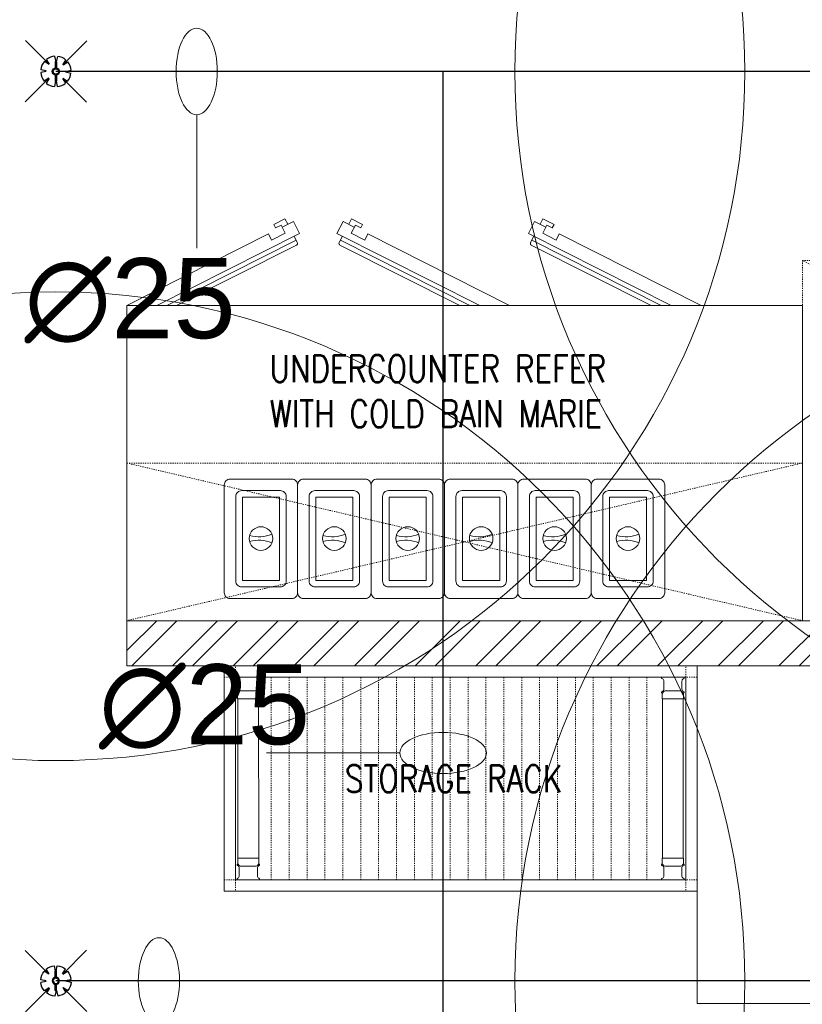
# Model space of a CAD drawing. Header units: inches. Extents: x 127277 to 158499, y 12149 to 20675.
# Tile 18 of 29: x 127717 to 127785, y 19538 to 19624. Entities that reach past the tile are written whole.
import ezdxf

# ---------------------------------------------------------------- set-up
doc = ezdxf.new("R2010")
doc.units = ezdxf.units.IN
doc.header["$MEASUREMENT"] = 0
doc.linetypes.add('HIDDEN', pattern=[0.375, 0.25, -0.125])
doc.linetypes.add('IHCL-P-MEZZANINE FLOOR PLAN$0$HIDDEN', pattern=[0.375, 0.25, -0.125])
for name, color, linetype, lineweight in [('00-GRIDTEXT', 1, 'Continuous', 13), ('door', 1, 'Continuous', 13), ('EQUIPMENT', 7, 'Continuous', 25), ('FIRE', 1, 'Continuous', 25), ('KIT TEXT.', 5, 'Continuous', 5), ('PD_HATCH', 45, 'Continuous', 9), ('PP-SPRINKLER PIPE', 1, 'Continuous', 0), ('PP-TEXT', 7, 'Continuous', 40), ('SH-SPRINKLAR', 1, 'Continuous', 0)]:
    doc.layers.add(name, color=color, linetype=linetype, lineweight=lineweight)
doc.layers.add('KIT EQUIPMENT', color=7, linetype='Continuous')
doc.layers.add('PP-SPRINKLER', color=1, linetype='Continuous')
doc.styles.add('ISO', font='isocp.shx', dxfattribs={"height": 250})
doc.styles.add('text Ht 200mm', font='arial.ttf')

# ---------------------------------------------------------------- blocks, each defined once
blk = doc.blocks.new('sesrgg')
at = {"layer": 'EQUIPMENT', "color": 251, "linetype": 'Continuous', "lineweight": 5}
for p, q in [((1788400.4, 614306.9), (1788353.3, 614306.9)), ((1788402, 614305.2), (1788402, 614305.3)), ((1789294.6, 614305.2), (1789294.6, 614305.3)), ((1789296.2, 614306.9), (1789343.3, 614306.9)), ((1788352.5, 614303.9), (1788353.7, 614303.2)), ((1788356.8, 614280.4), (1788356.8, 614297.9)), ((1788396.9, 614280.4), (1788396.9, 614297.9)), ((1788396.9, 614280.4), (1788396.9, 614297.9)), ((1788399.9, 614303.2), (1788401.1, 614303.9)), ((1788399.9, 614303.2), (1788401.2, 614303.9)), ((1789296.7, 614303.2), (1789295.4, 614303.9)), ((1789296.7, 614303.2), (1789295.4, 614303.9)), ((1789299.7, 614280.4), (1789299.7, 614297.9)), ((1789299.7, 614280.4), (1789299.7, 614297.9)), ((1789339.8, 614280.4), (1789339.8, 614297.9)), ((1789344.1, 614303.9), (1789342.9, 614303.2)), ((1788352.5, 614274.4), (1788353.7, 614275.1)), ((1788353.2, 614271.4), (1788353.2, 614259.3)), ((1788355.4, 614273.5), (1788354.7, 614272.2)), ((1788393, 614276.5), (1788360.6, 614276.5)), ((1788399, 614272.2), (1788398.3, 614273.5)), ((1788399.9, 614275.1), (1788401.1, 614274.4)), ((1788399.9, 614275.1), (1788401.2, 614274.4)), ((1788400.4, 614271.4), (1788400.4, 614259.3)), ((1788402, 614273), (1788402, 614273)), ((1789294.6, 614273), (1789294.6, 614273)), ((1789296.7, 614275.1), (1789295.4, 614274.4)), ((1789296.7, 614275.1), (1789295.4, 614274.4)), ((1789296.2, 614271.4), (1789296.2, 614259.3)), ((1789297.6, 614272.2), (1789298.3, 614273.5)), ((1789303.6, 614276.5), (1789335.9, 614276.5)), ((1789341.2, 614273.5), (1789341.9, 614272.2)), ((1789344.1, 614274.4), (1789342.9, 614275.1)), ((1789343.4, 614271.4), (1789343.4, 614259.3)), ((1788399.9, 614258.8), (1788353.7, 614258.8)), ((1788353.8, 613904.2), (1788353.7, 614258.8)), ((1788400, 613904.7), (1788399.9, 614258.8)), ((1789296.6, 613904.7), (1789296.7, 614258.8)), ((1789296.7, 614258.8), (1789342.9, 614258.8)), ((1789342.8, 613904.2), (1789342.9, 614258.8)), ((1788352.6, 613889.1), (1788353.8, 613888.4)), ((1788353.3, 613892), (1788353.3, 613904.2)), ((1788400, 613904.7), (1788353.8, 613904.7)), ((1788355.5, 613890), (1788354.8, 613891.2)), ((1788398.3, 613890), (1788399.1, 613891.2)), ((1788400, 613888.3), (1788401.2, 613889.1)), ((1788401.2, 613889.1), (1788400, 613888.4)), ((1788400.5, 613892), (1788400.5, 613904.2)), ((1788402, 613890.4), (1788402, 613890.5)), ((1789294.5, 613890.4), (1789294.5, 613890.5)), ((1789296.6, 613888.3), (1789295.3, 613889.1)), ((1789295.3, 613889.1), (1789296.6, 613888.4)), ((1789296.1, 613892), (1789296.1, 613904.2)), ((1789296.6, 613904.7), (1789342.8, 613904.7)), ((1789298.2, 613890), (1789297.5, 613891.2)), ((1789341.1, 613890), (1789341.8, 613891.2)), ((1789344, 613889.1), (1789342.8, 613888.4)), ((1789343.3, 613892), (1789343.3, 613904.2)), ((1788356.9, 613883.1), (1788356.9, 613865.6)), ((1788393.1, 613887), (1788360.7, 613887)), ((1788397, 613883.2), (1788397, 613865.7)), ((1788397, 613865.6), (1788397, 613883.1)), ((1789299.6, 613883.2), (1789299.6, 613865.7)), ((1789299.6, 613865.6), (1789299.6, 613883.1)), ((1789303.5, 613887), (1789335.8, 613887)), ((1789339.7, 613883.1), (1789339.7, 613865.6)), ((1788352.6, 613859.6), (1788353.8, 613860.3)), ((1788400.4, 613856.6), (1788353.4, 613856.6)), ((1788400, 613860.3), (1788401.2, 613859.6)), ((1788401.2, 613859.6), (1788400, 613860.3)), ((1788402, 613858.2), (1788402, 613858.2)), ((1789294.5, 613858.2), (1789294.5, 613858.2)), ((1789296.6, 613860.3), (1789295.3, 613859.6)), ((1789295.3, 613859.6), (1789296.6, 613860.3)), ((1789296.1, 613856.6), (1789343.2, 613856.6)), ((1789344, 613859.6), (1789342.8, 613860.3))]:
    blk.add_line(p, q, dxfattribs=at)
at = {"layer": 'EQUIPMENT', "color": 251, "linetype": 'IHCL-P-MEZZANINE FLOOR PLAN$0$HIDDEN', "lineweight": 5}
for p, q in [((1788428, 613856.6), (1788428, 614306.9)), ((1788467.7, 613856.6), (1788467.7, 614306.9)), ((1788507.4, 613856.6), (1788507.4, 614306.9)), ((1788547.1, 613856.6), (1788547.1, 614306.9)), ((1788586.8, 613856.6), (1788586.8, 614306.9)), ((1788586.8, 613856.6), (1788586.8, 614306.9)), ((1788626.6, 613856.6), (1788626.6, 614306.9)), ((1788666.3, 613856.6), (1788666.3, 614306.9)), ((1788706, 613856.6), (1788706, 614306.9)), ((1788706, 613856.6), (1788706, 614306.9)), ((1788745.7, 613856.6), (1788745.7, 614306.9)), ((1788785.4, 613856.6), (1788785.4, 614306.9)), ((1788825.1, 613856.6), (1788825.1, 614306.9)), ((1788864.9, 613856.6), (1788864.9, 614306.9)), ((1788904.6, 613856.6), (1788904.6, 614306.9)), ((1788944.3, 613856.6), (1788944.3, 614306.9)), ((1788984, 613856.6), (1788984, 614306.9)), ((1789023.7, 613856.6), (1789023.7, 614306.9)), ((1789063.5, 613856.6), (1789063.5, 614306.9)), ((1789103.2, 613856.6), (1789103.2, 614306.9)), ((1789142.9, 613856.6), (1789142.9, 614306.9)), ((1789182.6, 613856.6), (1789182.6, 614306.9)), ((1789222.3, 613856.6), (1789222.3, 614306.9)), ((1789262.1, 613856.6), (1789262.1, 614306.9))]:
    blk.add_line(p, q, dxfattribs=at)
for points in [[(1788348.4, 614306.9), (1788348.4, 614332.1), (1788323.1, 614332.1), (1788323.1, 614306.9)], [(1789348.2, 614306.9), (1789348.2, 614332.1), (1789373.5, 614332.1), (1789373.5, 614306.9)], [(1788348.4, 613856.6), (1788348.4, 613831.3), (1788323.1, 613831.3), (1788323.1, 613856.6)], [(1789348.2, 613856.6), (1789348.2, 613831.3), (1789373.5, 613831.3), (1789373.5, 613856.6)]]:
    blk.add_lwpolyline(points, close=True, dxfattribs=at)
at = {"layer": 'EQUIPMENT', "color": 251, "linetype": 'Continuous', "lineweight": 5}
for centre, radius, start, end in [((1788353.3, 614305.3), 1.6, 89.991, 239.97), ((1788400.4, 614305.3), 1.6, 299.976, 89.991), ((1788400.3, 614305.2), 1.6, 299.973, 359.979), ((1789296.2, 614305.3), 1.6, 90.009, 240.024), ((1789296.2, 614305.2), 1.6, 180.021, 240.027), ((1789343.3, 614305.3), 1.6, 300.03, 90.009), ((1788350.7, 614297.9), 6.07, 359.982, 59.988), ((1788403, 614297.9), 6.07, 119.991, 179.997), ((1788403, 614297.9), 6.07, 119.994, 180), ((1789293.6, 614297.9), 6.07, 0.003, 60.009), ((1789293.6, 614297.9), 6.07, 0, 60.006), ((1789345.9, 614297.9), 6.07, 120.012, 180.018), ((1788353.3, 614273), 1.6, 119.994, 329.979), ((1788350.7, 614280.4), 6.07, 299.976, 359.982), ((1788360.7, 614270.4), 6.07, 89.991, 149.997), ((1788393, 614270.4), 6.07, 29.985, 89.991), ((1788403, 614280.4), 6.07, 179.991, 239.997), ((1788403, 614280.4), 6.07, 180, 239.97), ((1788400.4, 614273), 1.6, 209.967, 59.988), ((1788400.3, 614273), 1.6, 359.967, 59.973), ((1789296.2, 614273), 1.6, 120.027, 180.033), ((1789296.2, 614273), 1.6, 120.012, 330.033), ((1789293.6, 614280.4), 6.07, 300.003, 0.009), ((1789293.6, 614280.4), 6.07, 300.03, 0), ((1789303.6, 614270.4), 6.07, 90.009, 150.015), ((1789335.9, 614270.4), 6.07, 30.003, 90.009), ((1789345.9, 614280.4), 6.07, 180.018, 240.024), ((1789343.3, 614273), 1.6, 210.021, 60.006), ((1788353.7, 614259.3), 0.506, 180, 269.973), ((1788399.9, 614259.3), 0.506, 269.973, 359.982), ((1789296.7, 614259.3), 0.506, 180.018, 270.027), ((1789342.9, 614259.3), 0.506, 270.027, 0), ((1788353.4, 613890.4), 1.6, 29.985, 239.97), ((1788353.8, 613904.2), 0.506, 89.991, 180), ((1788360.7, 613893.1), 6.07, 209.967, 269.973), ((1788393.1, 613893.1), 6.07, 269.973, 329.979), ((1788400.4, 613890.4), 1.6, 299.976, 149.997), ((1788400, 613904.2), 0.506, 359.982, 89.991), ((1788400.4, 613890.4), 1.6, 299.973, 359.979), ((1789296.1, 613890.4), 1.6, 30.003, 240.024), ((1789296.1, 613890.4), 1.6, 180.021, 240.027), ((1789296.6, 613904.2), 0.506, 90.009, 180.018), ((1789303.5, 613893.1), 6.07, 210.021, 270.027), ((1789335.8, 613893.1), 6.07, 270.027, 330.033), ((1789343.2, 613890.4), 1.6, 300.03, 150.015), ((1789342.8, 613904.2), 0.506, 0, 90.009), ((1788350.8, 613883.1), 6.07, 359.982, 59.988), ((1788403.1, 613883.1), 6.07, 119.994, 180), ((1788403.1, 613883.1), 6.07, 119.991, 179.997), ((1789293.5, 613883.1), 6.07, 0, 60.006), ((1789293.5, 613883.1), 6.07, 0.003, 60.009), ((1789345.8, 613883.1), 6.07, 120.012, 180.018), ((1788353.4, 613858.2), 1.6, 119.994, 269.973), ((1788350.8, 613865.6), 6.07, 299.976, 359.982), ((1788403.1, 613865.6), 6.07, 179.991, 239.997), ((1788403.1, 613865.6), 6.07, 180, 239.97), ((1788400.4, 613858.2), 1.6, 269.973, 59.988), ((1788400.4, 613858.2), 1.6, 359.967, 59.973), ((1789296.1, 613858.2), 1.6, 120.027, 180.033), ((1789296.1, 613858.2), 1.6, 120.012, 270.027), ((1789293.5, 613865.6), 6.07, 300.003, 0.009), ((1789293.5, 613865.6), 6.07, 300.03, 0), ((1789345.8, 613865.6), 6.07, 180.018, 240.024), ((1789343.2, 613858.2), 1.6, 270.027, 60.006)]:
    blk.add_arc(centre, radius, start, end, dxfattribs=at)
at = {"layer": 'KIT EQUIPMENT', "color": 251, "lineweight": 5}
for points in [[(1789373.5, 614332.1), (1789373.5, 613831.3), (1788323.1, 613831.3), (1788323.1, 614332.1)], [(1789348.2, 614306.9), (1789348.2, 613856.6), (1788348.4, 613856.6), (1788348.4, 614306.9)]]:
    blk.add_lwpolyline(points, close=True, dxfattribs=at)
blk = doc.blocks.new('A$C6E471120')
at = {"layer": 'PD_HATCH', "lineweight": 5}
h = blk.add_hatch(dxfattribs=at)
h.set_pattern_fill('ANSI32', color=251, scale=254)
h.set_pattern_definition([(45, (-1789305.34, -617415.57), (-67.351921, 67.351921), []), (45, (-1789260.44, -617415.57), (-67.351921, 67.351921), [])])
h.paths.add_polyline_path([(0, -2329.1), (0, -2229.1), (-566.3, -2229.1), (-2166.3, -2229.1), (-3666.3, -2229.1), (-3666.3, -2329.1)])
at = {"layer": 'door', "color": 251, "lineweight": 5}
blk.add_line((-538.6, -2229.1), (-2816.3, -2229.1), dxfattribs=at)
at = {"layer": 'EQUIPMENT', "color": 251, "lineweight": 5, "ltscale": 12}
blk.add_lwpolyline([(-3666.3, -2229.1), (0, -2229.1), (0, -2329.1), (-3666.3, -2329.1)], close=True, dxfattribs=at)
at = {"layer": 'KIT EQUIPMENT', "color": 251, "lineweight": 5}
for p, q in [((-3340, -1349.3), (-3315.1, -1336.8)), ((-3340, -1349.3), (-3336.2, -1356.8)), ((-3323.9, -1350.6), (-3336.2, -1356.8)), ((-3323.9, -1350.6), (-3314.8, -1368.7)), ((-3321.5, -1355.3), (-3296.4, -1342.7)), ((-3315.1, -1336.8), (-3309, -1349)), ((-3296.4, -1342.7), (-3283, -1369.4)), ((-3186.3, -1342.7), (-3199.7, -1369.4)), ((-3161.2, -1355.3), (-3186.3, -1342.7)), ((-3167.6, -1336.8), (-3173.7, -1349)), ((-3158.8, -1350.6), (-3167.9, -1368.7)), ((-3142.7, -1349.3), (-3167.6, -1336.8)), ((-3158.8, -1350.6), (-3146.5, -1356.8)), ((-3142.7, -1349.3), (-3146.5, -1356.8)), ((-2761.3, -1342.7), (-2774.7, -1369.4)), ((-2736.2, -1355.3), (-2761.3, -1342.7)), ((-2742.6, -1336.8), (-2748.7, -1349)), ((-2733.8, -1350.6), (-2742.9, -1368.7)), ((-2717.7, -1349.3), (-2742.6, -1336.8)), ((-2733.8, -1350.6), (-2721.5, -1356.8)), ((-2717.7, -1349.3), (-2721.5, -1356.8)), ((-3666.3, -1529.1), (-3351.6, -1370.5)), ((-3600, -1529.1), (-3283, -1369.4)), ((-3351.6, -1370.5), (-3344.9, -1383.9)), ((-3344.9, -1383.9), (-3314.8, -1368.7)), ((-3295, -1375.5), (-3287.9, -1389.7)), ((-2882.7, -1529.1), (-3199.7, -1369.4)), ((-3187.6, -1375.5), (-3194.8, -1389.7)), ((-3137.8, -1383.9), (-3167.9, -1368.7)), ((-3131.1, -1370.5), (-3137.8, -1383.9)), ((-2816.3, -1529.1), (-3131.1, -1370.5)), ((-2457.7, -1529.1), (-2774.7, -1369.4)), ((-2762.6, -1375.5), (-2769.8, -1389.7)), ((-2712.8, -1383.9), (-2742.9, -1368.7)), ((-2706.1, -1370.5), (-2712.8, -1383.9)), ((-2391.3, -1529.1), (-2706.1, -1370.5)), ((-3577.8, -1529.1), (-3290.5, -1384.4)), ((-3555.7, -1529.1), (-3289.6, -1395)), ((-2927, -1529.1), (-3193.1, -1395)), ((-2904.9, -1529.1), (-3192.1, -1384.4)), ((-2502, -1529.1), (-2768.1, -1395)), ((-2479.9, -1529.1), (-2767.1, -1384.4))]:
    blk.add_line(p, q, dxfattribs=at)
at = {"layer": 'KIT EQUIPMENT', "color": 251, "linetype": 'HIDDEN', "lineweight": 5, "ltscale": 0.025}
blk.add_line((-566.3, -2229.1), (-2166.3, -1429.1), dxfattribs=at)
at = {"layer": 'KIT EQUIPMENT', "color": 251, "linetype": 'HIDDEN', "lineweight": 5, "ltscale": 2}
for p, q in [((-3666.3, -1879.1), (-2166.3, -2229.1)), ((-2166.3, -1879.1), (-3666.3, -2229.1))]:
    blk.add_line(p, q, dxfattribs=at)
at = {"layer": 'KIT EQUIPMENT', "color": 251, "linetype": 'HIDDEN', "lineweight": 5, "ltscale": 0.025}
blk.add_lwpolyline([(-566.3, -2229.1), (-2166.3, -2229.1), (-2166.3, -1429.1), (-566.3, -1429.1)], close=True, dxfattribs=at)
at = {"layer": 'KIT EQUIPMENT', "color": 251, "lineweight": 5}
for points in [[(-2166.3, -2229.1), (-3666.3, -2229.1), (-3666.3, -1529.1), (-2166.3, -1529.1)], [(-1200, -3079.1), (-1200, -2329.1), (-2400, -2329.1), (-2400, -3079.1)]]:
    blk.add_lwpolyline(points, close=True, dxfattribs=at)
at = {"layer": 'KIT EQUIPMENT', "color": 251, "linetype": 'HIDDEN', "lineweight": 5, "ltscale": 2}
blk.add_lwpolyline([(-2166.3, -1879.1), (-2166.3, -2229.1), (-3666.3, -2229.1), (-3666.3, -1879.1)], close=True, dxfattribs=at)
at = {"layer": 'KIT EQUIPMENT', "color": 251, "lineweight": 5, "elevation": 0}
for points in [[(-3287, -1927.6), (-3287, -2167, -0.414214), (-3299.8, -2179.8), (-3437.2, -2179.8, -0.414214), (-3450, -2167), (-3450, -1927.6, -0.414214), (-3437.2, -1914.8), (-3299.8, -1914.8, -0.414214)], [(-3124, -1927.6), (-3124, -2167, -0.414214), (-3136.8, -2179.8), (-3274.2, -2179.8, -0.414214), (-3287, -2167), (-3287, -1927.6, -0.414214), (-3274.2, -1914.8), (-3136.8, -1914.8, -0.414214)], [(-2961, -1927.6), (-2961, -2167, -0.414214), (-2973.8, -2179.8), (-3111.2, -2179.8, -0.414214), (-3124, -2167), (-3124, -1927.6, -0.414214), (-3111.2, -1914.8), (-2973.8, -1914.8, -0.414214)], [(-2798, -1927.6), (-2798, -2167, -0.414214), (-2810.8, -2179.8), (-2948.2, -2179.8, -0.414214), (-2961, -2167), (-2961, -1927.6, -0.414214), (-2948.2, -1914.8), (-2810.8, -1914.8, -0.414214)], [(-2635, -1927.6), (-2635, -2167, -0.414214), (-2647.8, -2179.8), (-2785.2, -2179.8, -0.414214), (-2798, -2167), (-2798, -1927.6, -0.414214), (-2785.2, -1914.8), (-2647.8, -1914.8, -0.414214)], [(-2472, -1927.6), (-2472, -2167, -0.414214), (-2484.8, -2179.8), (-2622.2, -2179.8, -0.414214), (-2635, -2167), (-2635, -1927.6, -0.414214), (-2622.2, -1914.8), (-2484.8, -1914.8, -0.414214)], [(-3312.6, -1953.2), (-3312.6, -2141.4, -0.414214), (-3325.4, -2154.2), (-3411.6, -2154.2, -0.414214), (-3424.4, -2141.4), (-3424.4, -1953.2, -0.414214), (-3411.6, -1940.4), (-3325.4, -1940.4, -0.414214)], [(-3149.6, -1953.2), (-3149.6, -2141.4, -0.414214), (-3162.4, -2154.2), (-3248.6, -2154.2, -0.414214), (-3261.4, -2141.4), (-3261.4, -1953.2, -0.414214), (-3248.6, -1940.4), (-3162.4, -1940.4, -0.414214)], [(-2986.6, -1953.2), (-2986.6, -2141.4, -0.414214), (-2999.4, -2154.2), (-3085.6, -2154.2, -0.414214), (-3098.4, -2141.4), (-3098.4, -1953.2, -0.414214), (-3085.6, -1940.4), (-2999.4, -1940.4, -0.414214)], [(-2823.6, -1953.2), (-2823.6, -2141.4, -0.414214), (-2836.4, -2154.2), (-2922.6, -2154.2, -0.414214), (-2935.4, -2141.4), (-2935.4, -1953.2, -0.414214), (-2922.6, -1940.4), (-2836.4, -1940.4, -0.414214)], [(-2660.6, -1953.2), (-2660.6, -2141.4, -0.414214), (-2673.4, -2154.2), (-2759.6, -2154.2, -0.414214), (-2772.4, -2141.4), (-2772.4, -1953.2, -0.414214), (-2759.6, -1940.4), (-2673.4, -1940.4, -0.414214)], [(-2497.6, -1953.2), (-2497.6, -2141.4, -0.414214), (-2510.4, -2154.2), (-2596.6, -2154.2, -0.414214), (-2609.4, -2141.4), (-2609.4, -1953.2, -0.414214), (-2596.6, -1940.4), (-2510.4, -1940.4, -0.414214)]]:
    blk.add_lwpolyline(points, format="xyb", close=True, dxfattribs=at)
for points in [[(-3327.3, -1955.1), (-3327.3, -2139.5), (-3409.7, -2139.5), (-3409.7, -1955.1)], [(-3164.3, -1955.1), (-3164.3, -2139.5), (-3246.7, -2139.5), (-3246.7, -1955.1)], [(-3001.3, -1955.1), (-3001.3, -2139.5), (-3083.7, -2139.5), (-3083.7, -1955.1)], [(-2838.3, -1955.1), (-2838.3, -2139.5), (-2920.7, -2139.5), (-2920.7, -1955.1)], [(-2675.3, -1955.1), (-2675.3, -2139.5), (-2757.7, -2139.5), (-2757.7, -1955.1)], [(-2512.3, -1955.1), (-2512.3, -2139.5), (-2594.7, -2139.5), (-2594.7, -1955.1)]]:
    blk.add_lwpolyline(points, close=True, dxfattribs=at)
at = {"layer": 'KIT EQUIPMENT', "color": 251, "lineweight": 5}
for centre in [(-3368.5, -2046.7, 0), (-3205.5, -2046.7, 0), (-3042.5, -2046.7, 0), (-2879.5, -2046.7, 0), (-2716.5, -2046.7, 0), (-2553.5, -2046.7, 0)]:
    blk.add_circle(centre, 26.2, dxfattribs=at)
for centre, radius, start, end in [((-3291.4, -1391.5), 3.98, 296.7484, 26.7484), ((-3191.3, -1391.5), 3.98, 153.2516, 243.2516), ((-2766.3, -1391.5), 3.98, 153.2516, 243.2516), ((-3372.8, -1973.2, 0), 69.8, 252.4964, 294.1869), ((-3372.8, -2120.2, 0), 69.8, 65.8131, 107.5036), ((-3209.8, -1973.2, 0), 69.8, 252.4964, 294.1869), ((-3209.8, -2120.2, 0), 69.8, 65.8131, 107.5036), ((-3046.8, -1973.2, 0), 69.8, 252.4964, 294.1869), ((-3046.8, -2120.2, 0), 69.8, 65.8131, 107.5036), ((-2883.8, -1973.2, 0), 69.8, 252.4964, 294.1869), ((-2883.8, -2120.2, 0), 69.8, 65.8131, 107.5036), ((-2720.8, -1973.2, 0), 69.8, 252.4964, 294.1869), ((-2720.8, -2120.2, 0), 69.8, 65.8131, 107.5036), ((-2557.8, -1973.2, 0), 69.8, 252.4964, 294.1869), ((-2557.8, -2120.2, 0), 69.8, 65.8131, 107.5036)]:
    blk.add_arc(centre, radius, start, end, dxfattribs=at)
at = {"layer": 'EQUIPMENT', "color": 251}
blk.add_blockref('sesrgg', (-1791773.5, -616661.3), dxfattribs=at)
at = {"layer": 'KIT TEXT.', "color": 251, "char_height": 60.175, "attachment_point": 7, "style": 'ISO'}
for s, insert, width in [('{\\Fromans|c0;\\W0.8;UNDERCOUNTER REFER\\PWITH COLD BAIN MARIE}', (-3349.4, -1799.7, 488.6), 1100.284), ('\\pi300.49;{\\Fromans|c0;\\W0.8;WORK TABLE}', (-5344.1, -1932.6, 488.6), 1050.284), ('\\pi300.49;{\\Fromans|c0;\\W0.8;WORK TABLE}', (-5344.1, -2682.9, 488.6), 1050.284), ('{\\Fromans|c0;\\W0.8;STORAGE RACK}', (-3182.2, -2610.1, 488.6), 1100.284), ('\\pi526.07;{\\Fromans|c0;\\W0.8; \\P\\pi263.59;CHEST FREEZER}', (-2320.9, -2768.6, 488.6), 1100.284)]:
    blk.add_mtext(s, dxfattribs=dict(at, insert=insert, width=width))
blk = doc.blocks.new('FIRST FLOOR')
at = {"layer": '00-GRIDTEXT', "color": 8, "xscale": 0.03937007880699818, "yscale": 0.03937007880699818, "zscale": 0.03937007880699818}
blk.add_blockref('A$C6E471120', (139249.658, 19579.754), dxfattribs=at)
blk = doc.blocks.new('PP-CEILING PENDANT')
at = {"layer": 'SH-SPRINKLAR', "lineweight": -3}
for p, q in [((-16.9, 17), (-75.6, 75.8)), ((17.2, 16.7), (75.4, 75)), ((-16.6, 17.3), (-23.9, 28.9)), ((-0.4, 24), (-3.4, 37.3)), ((0.6, 24), (3.5, 37.3)), ((16.8, 17.2), (24.1, 28.7)), ((-24, 0.1), (-37.4, -2.9)), ((-24, 0.8), (-37.3, 3.8)), ((-17.1, 16.7), (-28.7, 24.1)), ((-1.5, 8.9), (-1.5, 23.9)), ((1.5, 8.9), (1.5, 23.9)), ((17.6, 16.3), (29.1, 23.7)), ((23.9, -0.1), (37.4, 2.9)), ((-17.5, -16.3), (-76.5, -75.3)), ((-17.8, -16.1), (-29.3, -23.4)), ((-17.3, -16.6), (-24.7, -28.2)), ((-1.5, -23.9), (-4.5, -37.2)), ((-1.5, -23.9), (-1.5, -8.9)), ((-0.6, -24), (2.3, -37.4)), ((1.5, -23.9), (1.5, -8.9)), ((15.8, -18), (23.1, -29.5)), ((16.2, -17.7), (74.6, -76.1)), ((16.6, -17.3), (28.2, -24.7)), ((23.9, -1.3), (37.3, -4.2))]:
    blk.add_line(p, q, dxfattribs=at)
at = {"layer": 'SH-SPRINKLAR', "color": 8, "lineweight": 5}
blk.add_circle((0, 0), 1700, dxfattribs=at)
at = {"layer": 'SH-SPRINKLAR', "lineweight": -3}
for centre, major_axis, start_param, end_param in [((0, 0), (-26.5, 26.5), 5.588406, 6.189787), ((0, 23.4), (1.12, 1.12), 5.863873, 8.273293), ((0, 0), (-26.5, 26.5), 4.798644, 5.40368), ((0, 0), (26.5, 26.5), 1.657505, 2.255676), ((0, 0), (0.02, 8.87), 5.497787, 11.780972), ((0, 0), (0.02, 6.56), 5.497787, 11.780972), ((0, 0), (26.5, 26.5), 5.57395, 6.180955), ((0, 0), (-26.5, 26.5), 0.862204, 1.45951), ((0, -23.4), (1.12, 1.12), 2.722281, 5.131701), ((0, 0), (26.5, 26.5), 4.778634, 5.384791), ((0, 0), (-26.5, 26.5), 1.637496, 2.236801), ((0, 0), (-26.5, 26.5), 2.418515, 3.021492)]:
    blk.add_ellipse(centre, major_axis=major_axis, ratio=1, start_param=start_param, end_param=end_param, dxfattribs=at)
blk = doc.blocks.new('PP-SP ARROW')
at = {"color": 3}
blk.add_line((-31.48, 0), (-128.7, 0), dxfattribs=at)
blk.add_ellipse((0, 0), major_axis=(-31.48, 0), ratio=0.476486, dxfattribs=at)

msp = doc.modelspace()

# ---------------------------------------------------------------- block references
at = {"color": 8}
msp.add_blockref('FIRST FLOOR', (-11379.164, 79.928), dxfattribs=at)

# ---------------------------------------------------------------- next in the draw order: linework, layer by layer
at = {"layer": 'FIRE'}
for p, q in [((127820.309, 19619.932), (127719.947, 19619.932)), ((127753.804, 19375.431), (127753.804, 19619.932)), ((127820.309, 19540.432), (127719.947, 19540.432))]:
    msp.add_line(p, q, dxfattribs=at)

# ---------------------------------------------------------------- next in the draw order: block references
at = {"layer": 'PP-SPRINKLER', "yscale": 0.0354331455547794, "zscale": 35.43314555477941, "rotation": 180}
for p, xscale in [((127719.947, 19619.932), 0.0354331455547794), ((127820.309, 19619.932), -0.0354331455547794)]:
    msp.add_blockref('PP-CEILING PENDANT', p, dxfattribs=dict(at, xscale=xscale))
at = {"layer": 'PP-SPRINKLER', "zscale": 35.43314555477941}
for p, xscale, yscale in [((127719.947, 19540.432), -0.0354331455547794, 0.03543314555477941), ((127820.309, 19540.432), 0.0354331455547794, 0.0354331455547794)]:
    msp.add_blockref('PP-CEILING PENDANT', p, dxfattribs=dict(at, xscale=xscale, yscale=yscale))
at = {"layer": 'PP-SPRINKLER PIPE', "xscale": -0.1199999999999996, "yscale": 0.1199999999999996, "zscale": 0.03999999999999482, "rotation": 270}
for p in [(127732.259, 19619.932), (127728.955, 19540.432)]:
    msp.add_blockref('PP-SP ARROW', p, dxfattribs=at)
at = {"layer": 'PP-SPRINKLER PIPE', "xscale": 0.1199999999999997, "yscale": 0.1199999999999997, "zscale": 0.03999999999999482}
msp.add_blockref('PP-SP ARROW', (127753.804, 19560.357), dxfattribs=at)

# ---------------------------------------------------------------- next in the draw order: texts
at = {"layer": 'PP-TEXT', "style": 'text Ht 200mm'}
for p in [(127717.209, 19596.616), (127723.717, 19561.114)]:
    msp.add_text('∅25', height=7, dxfattribs=at).set_placement(p)

doc.saveas('drawing.dxf')
